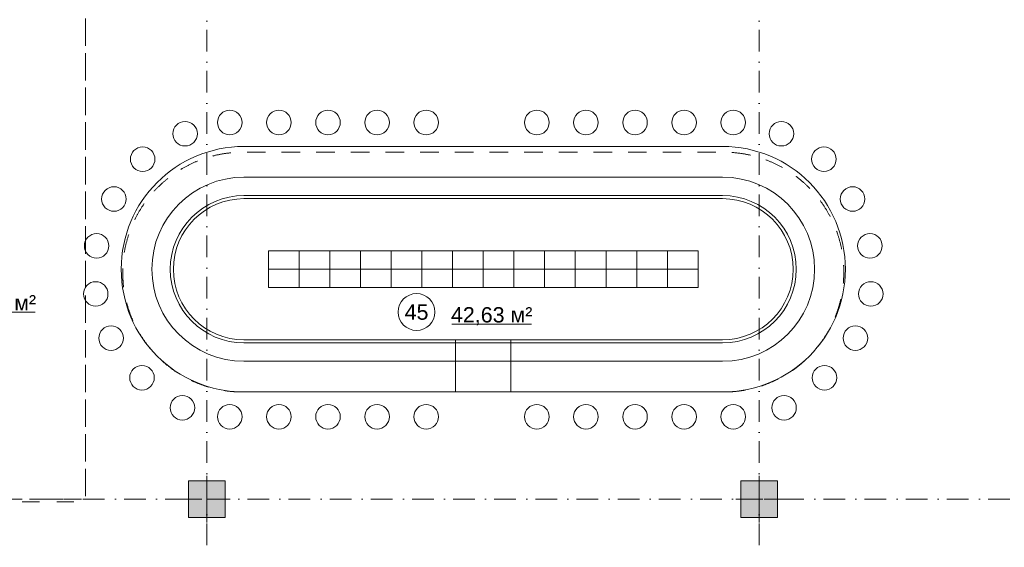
# Model space of a CAD drawing. Header units: millimetres. Extents: x -14761 to 157739, y -22400 to 107990.
# Tile 90 of 228: x 59950 to 75994, y 44216 to 52813. Entities that reach past the tile are written whole.
import ezdxf

# ---------------------------------------------------------------- set-up
doc = ezdxf.new("R2010")
doc.units = ezdxf.units.MM
doc.header["$MEASUREMENT"] = 0
doc.linetypes.add('Штриховая', pattern=[564.444447, 282.222223, -282.222223])
doc.linetypes.add('Штрихпунктирная', pattern=[670.277762, 352.777767, -176.388884, 0, -141.111112])
for name, color, linetype in [('Интерьер - конструкции мебели', 7, 'Continuous'), ('Интерьер - Мебель', 7, 'Continuous'), ('Конструктив - Колонны', 7, 'Continuous'), ('Элемент Модели - Зона', 7, 'Continuous'), ('Элемент Модели - Оси', 7, 'Continuous')]:
    doc.layers.add(name, color=color, linetype=linetype)
doc.styles.add('СГЕНЕРИР_СТИЛЬ_1', font='txt')

msp = doc.modelspace()

# ---------------------------------------------------------------- hatches: boundary and pattern name
at = {"layer": 'Конструктив - Колонны', "linetype": 'Continuous', "lineweight": 0, "true_color": 0x000000}
for points in [[(62700, 44700), (63300, 44700), (63300, 45300), (62700, 45300)], [(71700, 44700), (72300, 44700), (72300, 45300), (71700, 45300)]]:
    msp.add_hatch(color=18, dxfattribs=at).paths.add_polyline_path(points)

# ---------------------------------------------------------------- linework, layer by layer
at = {"layer": 'Интерьер - конструкции мебели', "color": 251, "linetype": 'Continuous', "lineweight": 20, "true_color": 0x575757}
for p, q in [((71404, 50247), (63604, 50247)), ((63604, 47247), (67054, 47247)), ((67054, 47247), (67954, 47247)), ((67954, 47247), (71404, 47247))]:
    msp.add_line(p, q, dxfattribs=at)
at = {"layer": 'Интерьер - конструкции мебели', "color": 7, "linetype": 'Continuous', "lineweight": 15}
for p, q in [((67054, 47597), (67054, 46747)), ((67954, 46747), (67954, 47597))]:
    msp.add_line(p, q, dxfattribs=at)
at = {"layer": 'Интерьер - конструкции мебели', "color": 251, "linetype": 'Continuous', "lineweight": 20, "true_color": 0x575757, "flags": 128}
for points in [[(71404, 50747), (63604, 50747)], [(63604, 49947), (71404, 49947)], [(67054, 47547), (63604, 47547)], [(67954, 47547), (67054, 47547)], [(71404, 47547), (67954, 47547)], [(63604, 46747), (67054, 46747)], [(67054, 46747), (67954, 46747)], [(67954, 46747), (71404, 46747)]]:
    msp.add_lwpolyline(points, dxfattribs=at)
at = {"layer": 'Интерьер - конструкции мебели', "color": 7, "linetype": 'Continuous', "lineweight": 15, "flags": 128}
for points in [[(63604, 49947, 1), (63604, 47547), (71404, 47547, 1), (71404, 49947)], [(63604, 47597), (71404, 47597, 1), (71404, 49897), (63604, 49897, 1)]]:
    msp.add_lwpolyline(points, format="xyb", close=True, dxfattribs=at)
at = {"layer": 'Интерьер - конструкции мебели', "color": 251, "linetype": 'Continuous', "lineweight": 20, "true_color": 0x575757}
for centre, radius, start, end in [((63604, 48747), 2000, 90, 270), ((71404, 48747), 2000, 270, 90), ((63604, 48747), 1500, 90, 270), ((71404, 48747), 1500, 270, 90), ((63604, 48747), 1200, 90, 270), ((71404, 48747), 1200, 270, 90)]:
    msp.add_arc(centre, radius, start, end, dxfattribs=at)
at = {"layer": 'Интерьер - Мебель', "color": 7, "linetype": 'Continuous', "lineweight": 15}
for p, q in [((64504, 48747), (64504, 49047)), ((65504, 48747), (65504, 49047)), ((66504, 48747), (66504, 49047)), ((67504, 48747), (67504, 49047)), ((68504, 48747), (68504, 49047)), ((69504, 48747), (69504, 49047)), ((70504, 48747), (70504, 49047)), ((64504, 48447), (64504, 48747)), ((65504, 48447), (65504, 48747)), ((66504, 48447), (66504, 48747)), ((67504, 48447), (67504, 48747)), ((68504, 48447), (68504, 48747)), ((69504, 48447), (69504, 48747)), ((70504, 48447), (70504, 48747))]:
    msp.add_line(p, q, dxfattribs=at)
at = {"layer": 'Интерьер - Мебель', "color": 7, "linetype": 'Continuous', "lineweight": 15, "flags": 128}
for points in [[(63374, 50938, 1), (63374, 51338, 1)], [(64174, 50938, 1), (64174, 51338, 1)], [(64974, 50938, 1), (64974, 51338, 1)], [(65774, 50938, 1), (65774, 51338, 1)], [(66574, 50938, 1), (66574, 51338, 1)], [(68377, 50938, 1), (68377, 51338, 1)], [(69177, 50938, 1), (69177, 51338, 1)], [(69977, 50938, 1), (69977, 51338, 1)], [(70777, 50938, 1), (70777, 51338, 1)], [(71577, 50938, 1), (71577, 51338, 1)], [(62645, 50755, -1), (62645, 51155, -1)], [(72362, 50755, 1), (72362, 51155, 1)], [(61954, 50340, -1), (61954, 50740, -1)], [(73054, 50340, 1), (73054, 50740, 1)], [(61486, 49691, -1), (61486, 50091, -1)], [(73522, 49691, 1), (73522, 50091, 1)], [(61204, 48928, -1), (61204, 49328, -1)], [(73804, 48928, 1), (73804, 49328, 1)], [(61189, 48144, -1), (61189, 48544, -1)], [(73819, 48144, 1), (73819, 48544, 1)], [(61440, 47424, -1), (61440, 47824, -1)], [(73568, 47424, 1), (73568, 47824, 1)], [(61943, 46779, -1), (61943, 47179, -1)], [(73064, 46779, 1), (73064, 47179, 1)], [(62602, 46289, -1), (62602, 46689, -1)], [(72405, 46289, 1), (72405, 46689, 1)], [(63374, 46143, 1), (63374, 46543, 1)], [(64174, 46143, 1), (64174, 46543, 1)], [(64974, 46143, 1), (64974, 46543, 1)], [(65774, 46143, 1), (65774, 46543, 1)], [(66574, 46143, 1), (66574, 46543, 1)], [(68377, 46143, 1), (68377, 46543, 1)], [(69177, 46143, 1), (69177, 46543, 1)], [(69977, 46143, 1), (69977, 46543, 1)], [(70777, 46143, 1), (70777, 46543, 1)], [(71577, 46143, 1), (71577, 46543, 1)]]:
    msp.add_lwpolyline(points, format="xyb", close=True, dxfattribs=at)
for points in [[(64004, 48747), (65004, 48747), (65004, 49047), (64004, 49047)], [(65004, 48747), (66004, 48747), (66004, 49047), (65004, 49047)], [(66004, 48747), (67004, 48747), (67004, 49047), (66004, 49047)], [(67004, 48747), (68004, 48747), (68004, 49047), (67004, 49047)], [(68004, 48747), (69004, 48747), (69004, 49047), (68004, 49047)], [(69004, 48747), (70004, 48747), (70004, 49047), (69004, 49047)], [(70004, 48747), (71004, 48747), (71004, 49047), (70004, 49047)], [(64004, 48447), (65004, 48447), (65004, 48747), (64004, 48747)], [(65004, 48447), (66004, 48447), (66004, 48747), (65004, 48747)], [(66004, 48447), (67004, 48447), (67004, 48747), (66004, 48747)], [(67004, 48447), (68004, 48447), (68004, 48747), (67004, 48747)], [(68004, 48447), (69004, 48447), (69004, 48747), (68004, 48747)], [(69004, 48447), (70004, 48447), (70004, 48747), (69004, 48747)], [(70004, 48447), (71004, 48447), (71004, 48747), (70004, 48747)]]:
    msp.add_lwpolyline(points, close=True, dxfattribs=at)
at = {"layer": 'Конструктив - Колонны', "color": 251, "linetype": 'Continuous', "lineweight": 5, "true_color": 0x575757}
for p, q in [((63000, 45080), (63000, 45380)), ((72000, 45080), (72000, 45380)), ((62920, 45000), (62620, 45000)), ((63080, 45000), (63380, 45000)), ((71920, 45000), (71620, 45000)), ((72080, 45000), (72380, 45000)), ((63000, 44920), (63000, 44620)), ((72000, 44920), (72000, 44620))]:
    msp.add_line(p, q, dxfattribs=at)
at = {"layer": 'Конструктив - Колонны', "color": 251, "linetype": 'Continuous', "lineweight": 15, "true_color": 0x575757, "flags": 128}
for points in [[(62700, 44700), (63300, 44700), (63300, 45300), (62700, 45300)], [(71700, 44700), (72300, 44700), (72300, 45300), (71700, 45300)]]:
    msp.add_lwpolyline(points, close=True, dxfattribs=at)
at = {"layer": 'Конструктив - Колонны', "color": 251, "linetype": 'Continuous', "lineweight": 5, "true_color": 0x575757}
for p in [(63000, 45000), (72000, 45000)]:
    msp.add_point(p, dxfattribs=at)
at = {"layer": 'Элемент Модели - Зона', "color": 7, "linetype": 'Continuous', "lineweight": 15}
for p, q in [((58712, 48048), (60202, 48048)), ((66991, 47852), (68291, 47852))]:
    msp.add_line(p, q, dxfattribs=at)
at = {"layer": 'Элемент Модели - Зона', "color": 7, "linetype": 'Штриховая', "lineweight": 15, "flags": 128}
for points in [[(36150, 44957), (36110, 44957), (36110, 36320), (41880, 36320), (41880, 39142), (45143, 42405), (45157, 42391), (45157, 42420), (63300, 42420), (63300, 42400), (77400, 42400), (77400, 42420), (114081, 42420), (117317, 39177), (117320, 38842), (117320, 36305), (117360, 36305), (117360, 34300), (117120, 34300), (117120, 35700), (116700, 35700), (116700, 36100), (108300, 36100), (108300, 35700), (107700, 35700), (107700, 36100), (99320, 36100), (99320, 26970), (107700, 26970), (107700, 27650), (108300, 27650), (108300, 26460), (112380, 26460), (112380, 27370), (112500, 27370), (112500, 21180), (117120, 21180), (117120, 26250), (116650, 26250), (116650, 27750), (117120, 27750), (117120, 32800), (117360, 32800), (117360, 20150), (117120, 20150), (117120, 20940), (99320, 20940), (99320, 14650), (117120, 14650), (117120, 17700), (116700, 17700), (116700, 18326), (117120, 18326), (117120, 18650), (117360, 18650), (117360, 18320), (120850, 18320), (120850, 37205), (120239, 37205), (120239, 45000), (125700, 45000), (125700, 45300), (126300, 45300), (126300, 45000), (141025, 45000), (141025, 45100), (140125, 45100), (140125, 47500), (132700, 47500), (132700, 53680), (130530, 53680), (130530, 54300), (129183, 54300), (126300, 54300), (126300, 53700), (125700, 53700), (125700, 54213), (124800, 54213), (117300, 54213), (117300, 53700), (116700, 53700), (116700, 54213), (108300, 54213), (108300, 53700), (107700, 53700), (107700, 54213), (99300, 54213), (99300, 53700), (98700, 53700), (98700, 54213), (90650, 54213), (90650, 53700), (90050, 53700), (89950, 53700), (89950, 48633), (77450, 48633), (77450, 53800), (77450, 61690), (77460, 61690), (77460, 67850), (74720, 67850), (74720, 59730), (73965, 59730), (73965, 54212), (72300, 54212), (72300, 53700), (71700, 53700), (71700, 54212), (63300, 54212), (63300, 53700), (62700, 53700), (62700, 54212), (61025, 54212), (61025, 46500), (61025, 45000), (54300, 45000), (54300, 44700), (53700, 44700), (53700, 45000), (45300, 45000), (45300, 44700), (44700, 44700), (44700, 45000), (36750, 45000), (36750, 44700), (36150, 44700)], [(36110, 45157), (36110, 44957), (36150, 44957), (36150, 45300), (36750, 45300), (36750, 45000), (44700, 45000), (44700, 45300), (45300, 45300), (45300, 45000), (53700, 45000), (53700, 45300), (54300, 45300), (54300, 44957), (61025, 44957), (61025, 54213), (61036, 54213), (61036, 59730), (60580, 59730), (60580, 63080), (60300, 63080), (60300, 63320), (62680, 63320), (62680, 64500), (55920, 64500), (55920, 63320), (58800, 63320), (58800, 63080), (58000, 63080), (58000, 52600), (48600, 52600), (48600, 53700), (36110, 53700), (36110, 53650)]]:
    msp.add_lwpolyline(points, close=True, dxfattribs=at)
for points in [[(63582, 46747), (71426, 46747, 1), (71426, 50653), (63582, 50653, 1)], [(63582, 46747, -1), (63582, 50653), (71426, 50653, -1), (71426, 46747)]]:
    msp.add_lwpolyline(points, format="xyb", close=True, dxfattribs=at)
at = {"layer": 'Элемент Модели - Зона', "color": 7, "linetype": 'Continuous', "lineweight": 15, "flags": 128}
msp.add_lwpolyline([(66717, 48050, 1), (66117, 48050, 1)], format="xyb", close=True, dxfattribs=at)
at = {"layer": 'Элемент Модели - Оси', "color": 7, "linetype": 'Штрихпунктирная', "lineweight": 15}
for p, q in [((63000, 92200), (63000, -1975)), ((72000, 92200), (72000, -1975)), ((-12761, 45000), (155650, 45000))]:
    msp.add_line(p, q, dxfattribs=at)

# ---------------------------------------------------------------- texts
at = {"layer": 'Элемент Модели - Зона', "color": 7, "lineweight": 15, "char_height": 250, "attachment_point": 5, "style": 'СГЕНЕРИР_СТИЛЬ_1'}
for s, insert in [('\\A1;{\\pqc;\\fArial|b0|i0|c204|p38;240,93 м²}', (59457, 48177)), ('\\A1;{\\pqc;\\fArial|b0|i0|c204|p38;45}', (66417, 48047)), ('\\A1;{\\pqc;\\fArial|b0|i0|c204|p38;42,63 м²}', (67641, 47981))]:
    msp.add_mtext(s, dxfattribs=dict(at, insert=insert))

doc.saveas('drawing.dxf')
